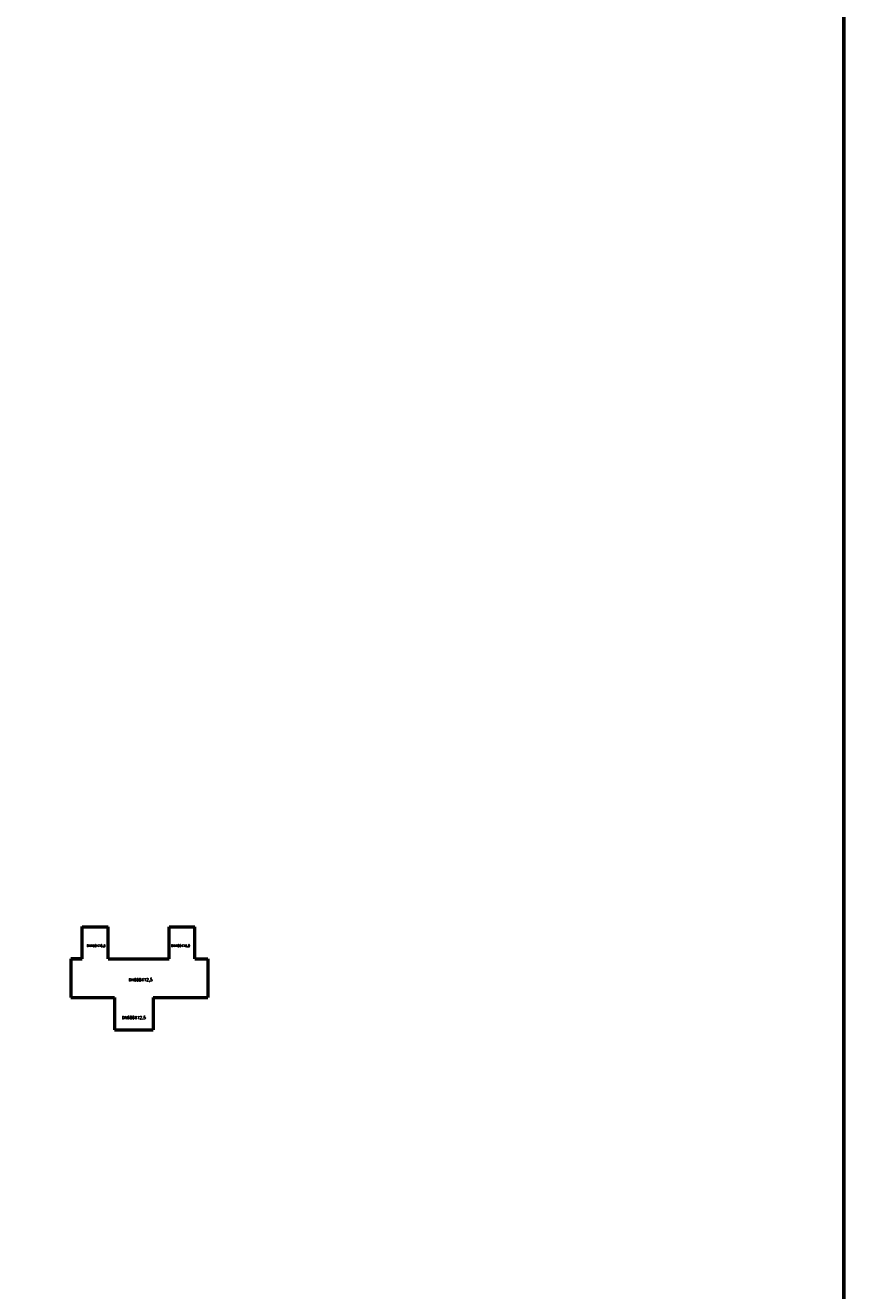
# Model space of a CAD drawing. Header units: metres. Extents: x 6538042 to 13082743, y 6022817 to 12049805.
# Tile 76 of 92: x 6539730 to 6539857, y 6024039 to 6024235. Entities that reach past the tile are written whole.
import ezdxf

# ---------------------------------------------------------------- set-up
doc = ezdxf.new("R2010")
doc.units = ezdxf.units.M
doc.header["$MEASUREMENT"] = 0
for name, color, linetype, lineweight in [('d-ciepłociag', 6, 'CONTINUOUS', 60), ('d-opis', 7, 'CONTINUOUS', 18), ('d-powrot', 5, 'CONTINUOUS', 53)]:
    doc.layers.add(name, color=color, linetype=linetype, lineweight=lineweight)
doc.styles.get("Standard").update_dxf_attribs({"font": 'simplex.shx'})

# ---------------------------------------------------------------- blocks, each defined once
blk = doc.blocks.new('ff')
at = {"layer": 'd-powrot'}
for p, q in [((6539507.1, 6024145.8), (6539507.1, 6024150.82)), ((6539507.1, 6024145.8), (6539507.1, 6024150.8)), ((6539507.1, 6024145.8), (6539507.1, 6024150.8)), ((6539507.1, 6024150.8), (6539511.1, 6024150.8)), ((6539511.1, 6024145.8), (6539511.1, 6024150.8)), ((6539520.6, 6024145.8), (6539520.6, 6024150.8)), ((6539520.6, 6024150.8), (6539524.6, 6024150.8)), ((6539524.6, 6024145.8), (6539524.6, 6024150.8)), ((6539505.3, 6024145.8), (6539507.1, 6024145.8)), ((6539507.1, 6024145.8), (6539505.3, 6024145.8)), ((6539505.3, 6024145.8), (6539505.3, 6024139.8)), ((6539511.1, 6024145.8), (6539513.1, 6024145.8)), ((6539511.1, 6024145.8), (6539512.1, 6024145.8)), ((6539513.1, 6024145.8), (6539520.6, 6024145.8)), ((6539518.1, 6024145.8), (6539520.6, 6024145.8)), ((6539524.6, 6024145.8), (6539526.4, 6024145.8)), ((6539524.6, 6024145.8), (6539526.6, 6024145.8)), ((6539526.6, 6024145.8), (6539526.6, 6024139.8)), ((6539505.3, 6024139.8), (6539509.1, 6024139.8)), ((6539505.3, 6024139.8), (6539512.1, 6024139.8)), ((6539509.1, 6024139.8), (6539510.1, 6024139.8)), ((6539512.1, 6024139.8), (6539512.1, 6024135.8)), ((6539512.1, 6024139.8), (6539512.1, 6024135.8)), ((6539512.1, 6024139.8), (6539512.1, 6024134.8)), ((6539518.1, 6024139.8), (6539518.1, 6024134.8)), ((6539518.1, 6024139.8), (6539519.1, 6024139.8)), ((6539518.1, 6024139.8), (6539521.1, 6024139.8)), ((6539518.1, 6024139.8), (6539526.6, 6024139.8)), ((6539512.1, 6024134.8), (6539518.1, 6024134.8))]:
    blk.add_line(p, q, dxfattribs=at)
at = {"layer": 'd-opis'}
for s, height, p in [('DN400X10,0', 0.354, (6539507.78, 6024147.67)), ('DN400X10,0', 0.354, (6539520.92, 6024147.67)), ('DN600X12,5', 0.449, (6539514.29, 6024142.33)), ('DN600X12,5', 0.449, (6539513.25, 6024136.45))]:
    blk.add_text(s, height=height, rotation=0.132, dxfattribs=at).set_placement(p)

msp = doc.modelspace()

# ---------------------------------------------------------------- linework, layer by layer
at = {"layer": 'd-ciepłociag', "color": 1, "linetype": 'Continuous'}
msp.add_lwpolyline([(6538042.23156, 6025634.92527), (6539856.82783, 6025634.92527), (6539856.82783, 6022817.20176), (6538042.23156, 6022817.20176)], close=True, dxfattribs=at)

# ---------------------------------------------------------------- block references
at = {"layer": 'd-powrot'}
msp.add_blockref('ff', (231.37017, -55.51458), dxfattribs=at)

doc.saveas('drawing.dxf')
